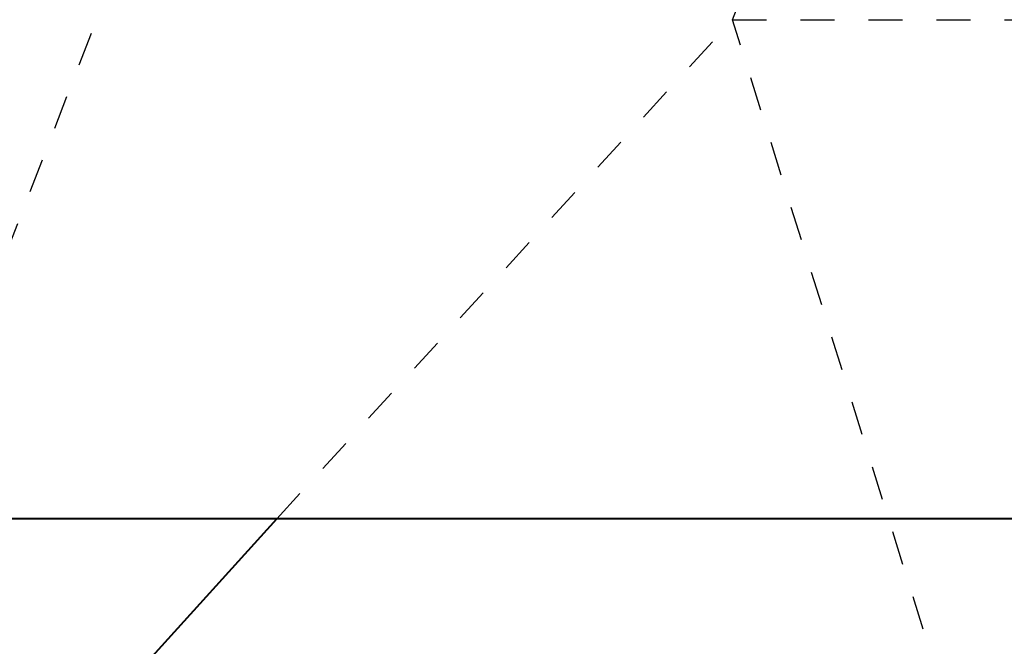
# Model space of a CAD drawing. Header units: metres. Extents: x -113 to 509, y -50 to 519.
# Tile 232 of 240: x 70.56 to 73.45, y 431.82 to 433.66. Entities that reach past the tile are written whole.
import ezdxf
from ezdxf.enums import TextEntityAlignment as Align

# ---------------------------------------------------------------- set-up
doc = ezdxf.new("R2010")
doc.units = ezdxf.units.M
doc.header["$MEASUREMENT"] = 0
doc.linetypes.add('Wisdot2', pattern=[0.125, 0.0625, -0.0625])
for name, color, linetype, lineweight in [('B_ANNO_TEXT', 7, 'Continuous', 18), ('B_DETAIL_HIDDEN', 7, 'Wisdot2', 25), ('B_DETAIL_OBJ', 7, 'Continuous', 40)]:
    doc.layers.add(name, color=color, linetype=linetype, lineweight=lineweight)
doc.styles.add('Annotative', font='calibri.ttf', dxfattribs={"height": 0.0625})

# ---------------------------------------------------------------- blocks, each defined once
blk = doc.blocks.new('*U2432')
at = {"layer": 'B_DETAIL_HIDDEN', "ltscale": 0.5}
for p, q in [((185.4834, 166.8215), (188.2762, 174.018)), ((182.6204, 164.2646), (185.8711, 172.6409)), ((184.1428, 165.3534), (185.4834, 166.8215)), ((185.4834, 166.8215), (187.9774, 166.8215)), ((186.283, 164.2646), (185.4834, 166.8215))]:
    blk.add_line(p, q, dxfattribs=at)
at = {"layer": 'B_DETAIL_OBJ'}
blk.add_line((183.7572, 164.9276), (184.1428, 165.3534), dxfattribs=at)
at = {"layer": 'B_DETAIL_OBJ', "flags": 128}
blk.add_lwpolyline([(147.1902, 178.7485), (201.1892, 178.7485), (201.1892, 165.3534), (147.1902, 165.3534)], close=True, dxfattribs=at)
at = {"layer": 'B_ANNO_TEXT', "style": 'Annotative'}
blk.add_attdef('DIM2', text='', height=1.5, rotation=315.056, dxfattribs=at).set_placement((311.4772, 219.6159), align=Align.MIDDLE_CENTER)

msp = doc.modelspace()

# ---------------------------------------------------------------- block references
msp.add_blockref('*U2432', (-112.8286, 266.8387))

doc.saveas('drawing.dxf')
